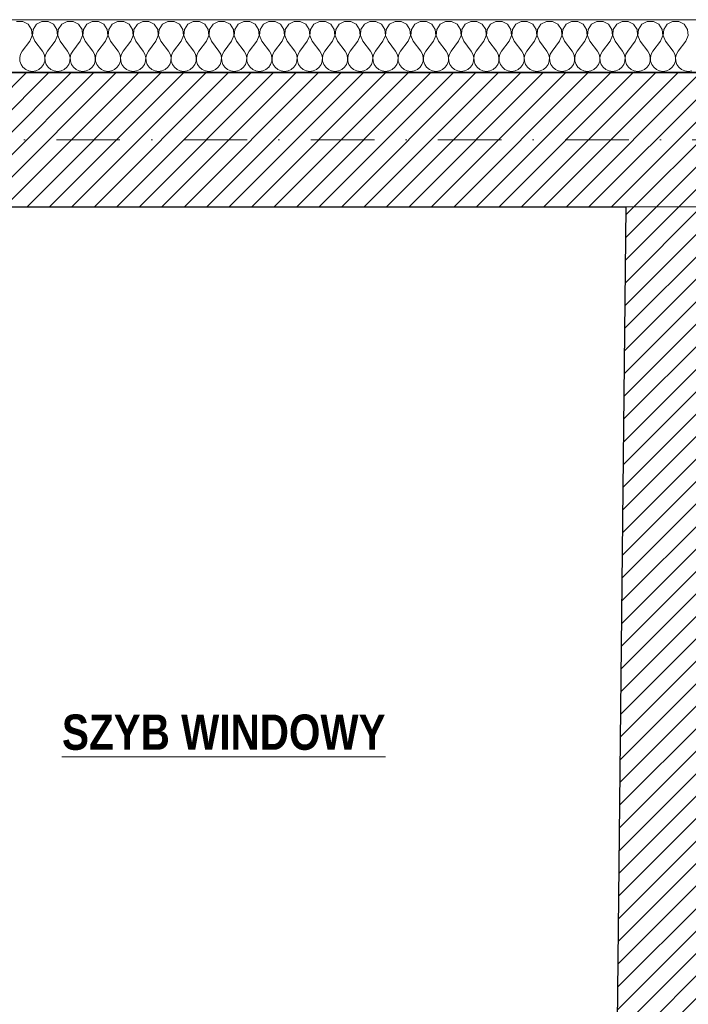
# Model space of a CAD drawing. Header units: millimetres. Extents: x 172139 to 266886, y 89525 to 138225.
# Tile 48 of 72: x 205893 to 207786, y 118887 to 121676. Entities that reach past the tile are written whole.
import ezdxf

# ---------------------------------------------------------------- set-up
doc = ezdxf.new("R2010")
doc.units = ezdxf.units.MM
doc.header["$MEASUREMENT"] = 0
doc.linetypes.add('Kropki i Kreski', pattern=[360, 180, -90, 0, -90])
for name, color, linetype, lineweight in [('Konstrukcja - Ogólne_Nr_pióra__1', 7, 'Continuous', 13), ('KR_INW_Nr_pióra__101', 252, 'Continuous', 5), ('KR_INW_Nr_pióra__27', 7, 'Continuous', 25), ('KR_INW_Nr_pióra__47', 7, 'Continuous', 15), ('NAPIS_SODON_Nr_pióra__1', 7, 'Continuous', 13), ('NAPIS_SODON_Nr_pióra__121', 255, 'Continuous', 0)]:
    doc.layers.add(name, color=color, linetype=linetype, lineweight=lineweight)
for name, color, linetype in [('Konstrukcja - Siatki mod', 7, 'Continuous'), ('KR_INW', 7, 'Continuous'), ('NAPIS_SODON', 7, 'Continuous')]:
    doc.layers.add(name, color=color, linetype=linetype)
doc.layers.add('Konstrukcja - Siatki mod_Nr_pióra__48', color=7, linetype='Continuous', lineweight=15, true_color=0xa80f02)
doc.layers.add('KR_INW_Nr_pióra__102', color=7, linetype='Continuous', lineweight=5, true_color=0xcccccc)
doc.styles.add('GENERATED_STYLE_2', font='txt')
pattern_1 = [(45, (0, 0), (-31.819804, 31.819804), [])]

# ---------------------------------------------------------------- blocks, each defined once
blk = doc.blocks.new('Strop_1', base_point=(179225, 121523.3))
at = {"layer": 'NAPIS_SODON_Nr_pióra__1', "linetype": 'Continuous', "flags": 128}
blk.add_lwpolyline([(179225, 121523.3), (179225.9, 107003.8), (250898.3, 107008.3), (250897.4, 121527.8)], close=True, dxfattribs=at)
blk = doc.blocks.new('Strop_2', base_point=(188316, 115154.1))
at = {"layer": 'NAPIS_SODON_Nr_pióra__121', "linetype": 'Continuous', "flags": 128}
blk.add_lwpolyline([(188316, 115154.1), (204667.3, 115154.1), (205241.5, 115154.1), (205242.2, 115154.1), (205242.2, 115394.1), (205241.5, 115154.1), (205174.5, 117823.2), (205315.4, 117824.8), (205315.4, 121145.6), (224463.2, 121145.6)], dxfattribs=at)
blk = doc.blocks.new('*X107')
at = {"layer": 'KR_INW_Nr_pióra__102', "linetype": 'Continuous'}
for p, q in [((205901.6, 121670.9), (205884.2, 121670.9)), ((205916.9, 121662.7), (205901.6, 121670.9)), ((205926.5, 121648.2), (205916.9, 121662.7)), ((205928.2, 121630.9), (205926.5, 121648.2)), ((205930.6, 121648.2), (205929, 121630.9)), ((205940.3, 121662.7), (205930.6, 121648.2)), ((205955.6, 121670.9), (205940.3, 121662.7)), ((205973, 121670.9), (205955.6, 121670.9)), ((205988.3, 121662.7), (205973, 121670.9)), ((205997.9, 121648.2), (205988.3, 121662.7)), ((205999.6, 121630.9), (205997.9, 121648.2)), ((206002.1, 121648.2), (206000.4, 121630.9)), ((206011.7, 121662.7), (206002.1, 121648.2)), ((206027, 121670.9), (206011.7, 121662.7)), ((206044.4, 121670.9), (206027, 121670.9)), ((206059.7, 121662.7), (206044.4, 121670.9)), ((206069.4, 121648.2), (206059.7, 121662.7)), ((206071, 121630.9), (206069.4, 121648.2)), ((206073.5, 121648.2), (206071.8, 121630.9)), ((206083.1, 121662.7), (206073.5, 121648.2)), ((206098.4, 121670.9), (206083.1, 121662.7)), ((206115.8, 121670.9), (206098.4, 121670.9)), ((206131.2, 121662.7), (206115.8, 121670.9)), ((206140.8, 121648.2), (206131.2, 121662.7)), ((206142.4, 121630.9), (206140.8, 121648.2)), ((206144.9, 121648.2), (206143.3, 121630.9)), ((206154.5, 121662.7), (206144.9, 121648.2)), ((206169.9, 121670.9), (206154.5, 121662.7)), ((206187.3, 121670.9), (206169.9, 121670.9)), ((206202.6, 121662.7), (206187.3, 121670.9)), ((206212.2, 121648.2), (206202.6, 121662.7)), ((206213.9, 121630.9), (206212.2, 121648.2)), ((206216.3, 121648.2), (206214.7, 121630.9)), ((206226, 121662.7), (206216.3, 121648.2)), ((206241.3, 121670.9), (206226, 121662.7)), ((206258.7, 121670.9), (206241.3, 121670.9)), ((206274, 121662.7), (206258.7, 121670.9)), ((206283.7, 121648.2), (206274, 121662.7)), ((206285.3, 121630.9), (206283.7, 121648.2)), ((206287.8, 121648.2), (206286.1, 121630.9)), ((206297.4, 121662.7), (206287.8, 121648.2)), ((206312.7, 121670.9), (206297.4, 121662.7)), ((206330.1, 121670.9), (206312.7, 121670.9)), ((206345.5, 121662.7), (206330.1, 121670.9)), ((206355.1, 121648.2), (206345.5, 121662.7)), ((206356.7, 121630.9), (206355.1, 121648.2)), ((206359.2, 121648.2), (206357.6, 121630.9)), ((206368.8, 121662.7), (206359.2, 121648.2)), ((206384.2, 121670.9), (206368.8, 121662.7)), ((206401.6, 121670.9), (206384.2, 121670.9)), ((206416.9, 121662.7), (206401.6, 121670.9)), ((206426.5, 121648.2), (206416.9, 121662.7)), ((206428.2, 121630.9), (206426.5, 121648.2)), ((206430.6, 121648.2), (206429, 121630.9)), ((206440.3, 121662.7), (206430.6, 121648.2)), ((206455.6, 121670.9), (206440.3, 121662.7)), ((206473, 121670.9), (206455.6, 121670.9)), ((206488.3, 121662.7), (206473, 121670.9)), ((206497.9, 121648.2), (206488.3, 121662.7)), ((206499.6, 121630.9), (206497.9, 121648.2)), ((206502.1, 121648.2), (206500.4, 121630.9)), ((206511.7, 121662.7), (206502.1, 121648.2)), ((206527, 121670.9), (206511.7, 121662.7)), ((206544.4, 121670.9), (206527, 121670.9)), ((206559.7, 121662.7), (206544.4, 121670.9)), ((206569.4, 121648.2), (206559.7, 121662.7)), ((206571, 121630.9), (206569.4, 121648.2)), ((206573.5, 121648.2), (206571.8, 121630.9)), ((206583.1, 121662.7), (206573.5, 121648.2)), ((206598.4, 121670.9), (206583.1, 121662.7)), ((206615.8, 121670.9), (206598.4, 121670.9)), ((206631.2, 121662.7), (206615.8, 121670.9)), ((206640.8, 121648.2), (206631.2, 121662.7)), ((206642.4, 121630.9), (206640.8, 121648.2)), ((206644.9, 121648.2), (206643.3, 121630.9)), ((206654.5, 121662.7), (206644.9, 121648.2)), ((206669.9, 121670.9), (206654.5, 121662.7)), ((206687.3, 121670.9), (206669.9, 121670.9)), ((206702.6, 121662.7), (206687.3, 121670.9)), ((206712.2, 121648.2), (206702.6, 121662.7)), ((206713.9, 121630.9), (206712.2, 121648.2)), ((206716.3, 121648.2), (206714.7, 121630.9)), ((206726, 121662.7), (206716.3, 121648.2)), ((206741.3, 121670.9), (206726, 121662.7)), ((206758.7, 121670.9), (206741.3, 121670.9)), ((206774, 121662.7), (206758.7, 121670.9)), ((206783.7, 121648.2), (206774, 121662.7)), ((206785.3, 121630.9), (206783.7, 121648.2)), ((206787.8, 121648.2), (206786.1, 121630.9)), ((206797.4, 121662.7), (206787.8, 121648.2)), ((206812.7, 121670.9), (206797.4, 121662.7)), ((206830.1, 121670.9), (206812.7, 121670.9)), ((206845.5, 121662.7), (206830.1, 121670.9)), ((206855.1, 121648.2), (206845.5, 121662.7)), ((206856.7, 121630.9), (206855.1, 121648.2)), ((206859.2, 121648.2), (206857.6, 121630.9)), ((206868.8, 121662.7), (206859.2, 121648.2)), ((206884.2, 121670.9), (206868.8, 121662.7)), ((206901.6, 121670.9), (206884.2, 121670.9)), ((206916.9, 121662.7), (206901.6, 121670.9)), ((206926.5, 121648.2), (206916.9, 121662.7)), ((206928.2, 121630.9), (206926.5, 121648.2)), ((206930.6, 121648.2), (206929, 121630.9)), ((206940.3, 121662.7), (206930.6, 121648.2)), ((206955.6, 121670.9), (206940.3, 121662.7)), ((206973, 121670.9), (206955.6, 121670.9)), ((206988.3, 121662.7), (206973, 121670.9)), ((206997.9, 121648.2), (206988.3, 121662.7)), ((206999.6, 121630.9), (206997.9, 121648.2)), ((207002.1, 121648.2), (207000.4, 121630.9)), ((207011.7, 121662.7), (207002.1, 121648.2)), ((207027, 121670.9), (207011.7, 121662.7)), ((207044.4, 121670.9), (207027, 121670.9)), ((207059.7, 121662.7), (207044.4, 121670.9)), ((207069.4, 121648.2), (207059.7, 121662.7)), ((207071, 121630.9), (207069.4, 121648.2)), ((207073.5, 121648.2), (207071.8, 121630.9)), ((207083.1, 121662.7), (207073.5, 121648.2)), ((207098.4, 121670.9), (207083.1, 121662.7)), ((207115.8, 121670.9), (207098.4, 121670.9)), ((207131.2, 121662.7), (207115.8, 121670.9)), ((207140.8, 121648.2), (207131.2, 121662.7)), ((207142.4, 121630.9), (207140.8, 121648.2)), ((207144.9, 121648.2), (207143.3, 121630.9)), ((207154.5, 121662.7), (207144.9, 121648.2)), ((207169.9, 121670.9), (207154.5, 121662.7)), ((207187.3, 121670.9), (207169.9, 121670.9)), ((207202.6, 121662.7), (207187.3, 121670.9)), ((207212.2, 121648.2), (207202.6, 121662.7)), ((207213.9, 121630.9), (207212.2, 121648.2)), ((207216.3, 121648.2), (207214.7, 121630.9)), ((207226, 121662.7), (207216.3, 121648.2)), ((207241.3, 121670.9), (207226, 121662.7)), ((207258.7, 121670.9), (207241.3, 121670.9)), ((207274, 121662.7), (207258.7, 121670.9)), ((207283.7, 121648.2), (207274, 121662.7)), ((207285.3, 121630.9), (207283.7, 121648.2)), ((207287.8, 121648.2), (207286.1, 121630.9)), ((207297.4, 121662.7), (207287.8, 121648.2)), ((207312.7, 121670.9), (207297.4, 121662.7)), ((207330.1, 121670.9), (207312.7, 121670.9)), ((207345.5, 121662.7), (207330.1, 121670.9)), ((207355.1, 121648.2), (207345.5, 121662.7)), ((207356.7, 121630.9), (207355.1, 121648.2)), ((207359.2, 121648.2), (207357.6, 121630.9)), ((207368.8, 121662.7), (207359.2, 121648.2)), ((207384.2, 121670.9), (207368.8, 121662.7)), ((207401.6, 121670.9), (207384.2, 121670.9)), ((207416.9, 121662.7), (207401.6, 121670.9)), ((207426.5, 121648.2), (207416.9, 121662.7)), ((207428.2, 121630.9), (207426.5, 121648.2)), ((207430.6, 121648.2), (207429, 121630.9)), ((207440.3, 121662.7), (207430.6, 121648.2)), ((207455.6, 121670.9), (207440.3, 121662.7)), ((207473, 121670.9), (207455.6, 121670.9)), ((207488.3, 121662.7), (207473, 121670.9)), ((207497.9, 121648.2), (207488.3, 121662.7)), ((207499.6, 121630.9), (207497.9, 121648.2)), ((207502.1, 121648.2), (207500.4, 121630.9)), ((207511.7, 121662.7), (207502.1, 121648.2)), ((207527, 121670.9), (207511.7, 121662.7)), ((207544.4, 121670.9), (207527, 121670.9)), ((207559.7, 121662.7), (207544.4, 121670.9)), ((207569.4, 121648.2), (207559.7, 121662.7)), ((207571, 121630.9), (207569.4, 121648.2)), ((207573.5, 121648.2), (207571.8, 121630.9)), ((207583.1, 121662.7), (207573.5, 121648.2)), ((207598.4, 121670.9), (207583.1, 121662.7)), ((207615.8, 121670.9), (207598.4, 121670.9)), ((207631.2, 121662.7), (207615.8, 121670.9)), ((207640.8, 121648.2), (207631.2, 121662.7)), ((207642.4, 121630.9), (207640.8, 121648.2)), ((207644.9, 121648.2), (207643.3, 121630.9)), ((207654.5, 121662.7), (207644.9, 121648.2)), ((207669.9, 121670.9), (207654.5, 121662.7)), ((207687.3, 121670.9), (207669.9, 121670.9)), ((207702.6, 121662.7), (207687.3, 121670.9)), ((207712.2, 121648.2), (207702.6, 121662.7)), ((207713.9, 121630.9), (207712.2, 121648.2)), ((207716.3, 121648.2), (207714.7, 121630.9)), ((207726, 121662.7), (207716.3, 121648.2)), ((207741.3, 121670.9), (207726, 121662.7)), ((207758.7, 121670.9), (207741.3, 121670.9)), ((207774, 121662.7), (207758.7, 121670.9)), ((207783.7, 121648.2), (207774, 121662.7)), ((207785.3, 121630.9), (207783.7, 121648.2)), ((205921.4, 121614.9), (205928.2, 121630.9)), ((205929, 121630.9), (205935.7, 121614.9)), ((205992.9, 121614.9), (205999.6, 121630.9)), ((206000.4, 121630.9), (206007.1, 121614.9)), ((206064.3, 121614.9), (206071, 121630.9)), ((206071.8, 121630.9), (206078.6, 121614.9)), ((206135.7, 121614.9), (206142.4, 121630.9)), ((206143.3, 121630.9), (206150, 121614.9)), ((206207.1, 121614.9), (206213.9, 121630.9)), ((206214.7, 121630.9), (206221.4, 121614.9)), ((206278.6, 121614.9), (206285.3, 121630.9)), ((206286.1, 121630.9), (206292.9, 121614.9)), ((206350, 121614.9), (206356.7, 121630.9)), ((206357.6, 121630.9), (206364.3, 121614.9)), ((206421.4, 121614.9), (206428.2, 121630.9)), ((206429, 121630.9), (206435.7, 121614.9)), ((206492.9, 121614.9), (206499.6, 121630.9)), ((206500.4, 121630.9), (206507.1, 121614.9)), ((206564.3, 121614.9), (206571, 121630.9)), ((206571.8, 121630.9), (206578.6, 121614.9)), ((206635.7, 121614.9), (206642.4, 121630.9)), ((206643.3, 121630.9), (206650, 121614.9)), ((206707.1, 121614.9), (206713.9, 121630.9)), ((206714.7, 121630.9), (206721.4, 121614.9)), ((206778.6, 121614.9), (206785.3, 121630.9)), ((206786.1, 121630.9), (206792.9, 121614.9)), ((206850, 121614.9), (206856.7, 121630.9)), ((206857.6, 121630.9), (206864.3, 121614.9)), ((206921.4, 121614.9), (206928.2, 121630.9)), ((206929, 121630.9), (206935.7, 121614.9)), ((206992.9, 121614.9), (206999.6, 121630.9)), ((207000.4, 121630.9), (207007.1, 121614.9)), ((207064.3, 121614.9), (207071, 121630.9)), ((207071.8, 121630.9), (207078.6, 121614.9)), ((207135.7, 121614.9), (207142.4, 121630.9)), ((207143.3, 121630.9), (207150, 121614.9)), ((207207.1, 121614.9), (207213.9, 121630.9)), ((207214.7, 121630.9), (207221.4, 121614.9)), ((207278.6, 121614.9), (207285.3, 121630.9)), ((207286.1, 121630.9), (207292.9, 121614.9)), ((207350, 121614.9), (207356.7, 121630.9)), ((207357.6, 121630.9), (207364.3, 121614.9)), ((207421.4, 121614.9), (207428.2, 121630.9)), ((207429, 121630.9), (207435.7, 121614.9)), ((207492.9, 121614.9), (207499.6, 121630.9)), ((207500.4, 121630.9), (207507.1, 121614.9)), ((207564.3, 121614.9), (207571, 121630.9)), ((207571.8, 121630.9), (207578.6, 121614.9)), ((207635.7, 121614.9), (207642.4, 121630.9)), ((207643.3, 121630.9), (207650, 121614.9)), ((207707.1, 121614.9), (207713.9, 121630.9)), ((207714.7, 121630.9), (207721.4, 121614.9)), ((207778.6, 121614.9), (207785.3, 121630.9)), ((205921.4, 121614.9), (205900, 121586.3)), ((205935.7, 121614.9), (205957.1, 121586.3)), ((205992.9, 121614.9), (205971.4, 121586.3)), ((206007.1, 121614.9), (206028.6, 121586.3)), ((206064.3, 121614.9), (206042.9, 121586.3)), ((206078.6, 121614.9), (206100, 121586.3)), ((206135.7, 121614.9), (206114.3, 121586.3)), ((206150, 121614.9), (206171.4, 121586.3)), ((206207.1, 121614.9), (206185.7, 121586.3)), ((206221.4, 121614.9), (206242.9, 121586.3)), ((206278.6, 121614.9), (206257.1, 121586.3)), ((206292.9, 121614.9), (206314.3, 121586.3)), ((206350, 121614.9), (206328.6, 121586.3)), ((206364.3, 121614.9), (206385.7, 121586.3)), ((206421.4, 121614.9), (206400, 121586.3)), ((206435.7, 121614.9), (206457.1, 121586.3)), ((206492.9, 121614.9), (206471.4, 121586.3)), ((206507.1, 121614.9), (206528.6, 121586.3)), ((206564.3, 121614.9), (206542.9, 121586.3)), ((206578.6, 121614.9), (206600, 121586.3)), ((206635.7, 121614.9), (206614.3, 121586.3)), ((206650, 121614.9), (206671.4, 121586.3)), ((206707.1, 121614.9), (206685.7, 121586.3)), ((206721.4, 121614.9), (206742.9, 121586.3)), ((206778.6, 121614.9), (206757.1, 121586.3)), ((206792.9, 121614.9), (206814.3, 121586.3)), ((206850, 121614.9), (206828.6, 121586.3)), ((206864.3, 121614.9), (206885.7, 121586.3)), ((206921.4, 121614.9), (206900, 121586.3)), ((206935.7, 121614.9), (206957.1, 121586.3)), ((206992.9, 121614.9), (206971.4, 121586.3)), ((207007.1, 121614.9), (207028.6, 121586.3)), ((207064.3, 121614.9), (207042.9, 121586.3)), ((207078.6, 121614.9), (207100, 121586.3)), ((207135.7, 121614.9), (207114.3, 121586.3)), ((207150, 121614.9), (207171.4, 121586.3)), ((207207.1, 121614.9), (207185.7, 121586.3)), ((207221.4, 121614.9), (207242.9, 121586.3)), ((207278.6, 121614.9), (207257.1, 121586.3)), ((207292.9, 121614.9), (207314.3, 121586.3)), ((207350, 121614.9), (207328.6, 121586.3)), ((207364.3, 121614.9), (207385.7, 121586.3)), ((207421.4, 121614.9), (207400, 121586.3)), ((207435.7, 121614.9), (207457.1, 121586.3)), ((207492.9, 121614.9), (207471.4, 121586.3)), ((207507.1, 121614.9), (207528.6, 121586.3)), ((207564.3, 121614.9), (207542.9, 121586.3)), ((207578.6, 121614.9), (207600, 121586.3)), ((207635.7, 121614.9), (207614.3, 121586.3)), ((207650, 121614.9), (207671.4, 121586.3)), ((207707.1, 121614.9), (207685.7, 121586.3)), ((207721.4, 121614.9), (207742.9, 121586.3)), ((207778.6, 121614.9), (207757.1, 121586.3)), ((205895.2, 121577.7), (205893, 121568.1)), ((205893, 121568.1), (205893.5, 121558.2)), ((205900, 121586.3), (205895.2, 121577.7)), ((205961.9, 121577.7), (205957.1, 121586.3)), ((205964.1, 121568.1), (205961.9, 121577.7)), ((205963.7, 121558.2), (205964.1, 121568.1)), ((205966.7, 121577.7), (205964.4, 121568.1)), ((205964.4, 121568.1), (205964.9, 121558.2)), ((205971.4, 121586.3), (205966.7, 121577.7)), ((206033.3, 121577.7), (206028.6, 121586.3)), ((206035.6, 121568.1), (206033.3, 121577.7)), ((206035.1, 121558.2), (206035.6, 121568.1)), ((206038.1, 121577.7), (206035.9, 121568.1)), ((206035.9, 121568.1), (206036.3, 121558.2)), ((206042.9, 121586.3), (206038.1, 121577.7)), ((206104.8, 121577.7), (206100, 121586.3)), ((206107, 121568.1), (206104.8, 121577.7)), ((206106.5, 121558.2), (206107, 121568.1)), ((206109.5, 121577.7), (206107.3, 121568.1)), ((206107.3, 121568.1), (206107.8, 121558.2)), ((206114.3, 121586.3), (206109.5, 121577.7)), ((206176.2, 121577.7), (206171.4, 121586.3)), ((206178.4, 121568.1), (206176.2, 121577.7)), ((206177.9, 121558.2), (206178.4, 121568.1)), ((206180.9, 121577.7), (206178.7, 121568.1)), ((206178.7, 121568.1), (206179.2, 121558.2)), ((206185.7, 121586.3), (206180.9, 121577.7)), ((206247.6, 121577.7), (206242.9, 121586.3)), ((206249.9, 121568.1), (206247.6, 121577.7)), ((206249.4, 121558.2), (206249.9, 121568.1)), ((206252.4, 121577.7), (206250.1, 121568.1)), ((206250.1, 121568.1), (206250.6, 121558.2)), ((206257.1, 121586.3), (206252.4, 121577.7)), ((206319.1, 121577.7), (206314.3, 121586.3)), ((206321.3, 121568.1), (206319.1, 121577.7)), ((206320.8, 121558.2), (206321.3, 121568.1)), ((206323.8, 121577.7), (206321.6, 121568.1)), ((206321.6, 121568.1), (206322.1, 121558.2)), ((206328.6, 121586.3), (206323.8, 121577.7)), ((206390.5, 121577.7), (206385.7, 121586.3)), ((206392.7, 121568.1), (206390.5, 121577.7)), ((206392.2, 121558.2), (206392.7, 121568.1)), ((206395.2, 121577.7), (206393, 121568.1)), ((206393, 121568.1), (206393.5, 121558.2)), ((206400, 121586.3), (206395.2, 121577.7)), ((206461.9, 121577.7), (206457.1, 121586.3)), ((206464.1, 121568.1), (206461.9, 121577.7)), ((206463.7, 121558.2), (206464.1, 121568.1)), ((206466.7, 121577.7), (206464.4, 121568.1)), ((206464.4, 121568.1), (206464.9, 121558.2)), ((206471.4, 121586.3), (206466.7, 121577.7)), ((206533.3, 121577.7), (206528.6, 121586.3)), ((206535.6, 121568.1), (206533.3, 121577.7)), ((206535.1, 121558.2), (206535.6, 121568.1)), ((206538.1, 121577.7), (206535.9, 121568.1)), ((206535.9, 121568.1), (206536.3, 121558.2)), ((206542.9, 121586.3), (206538.1, 121577.7)), ((206604.8, 121577.7), (206600, 121586.3)), ((206607, 121568.1), (206604.8, 121577.7)), ((206606.5, 121558.2), (206607, 121568.1)), ((206609.5, 121577.7), (206607.3, 121568.1)), ((206607.3, 121568.1), (206607.8, 121558.2)), ((206614.3, 121586.3), (206609.5, 121577.7)), ((206676.2, 121577.7), (206671.4, 121586.3)), ((206678.4, 121568.1), (206676.2, 121577.7)), ((206677.9, 121558.2), (206678.4, 121568.1)), ((206680.9, 121577.7), (206678.7, 121568.1)), ((206678.7, 121568.1), (206679.2, 121558.2)), ((206685.7, 121586.3), (206680.9, 121577.7)), ((206747.6, 121577.7), (206742.9, 121586.3)), ((206749.9, 121568.1), (206747.6, 121577.7)), ((206749.4, 121558.2), (206749.9, 121568.1)), ((206752.4, 121577.7), (206750.1, 121568.1)), ((206750.1, 121568.1), (206750.6, 121558.2)), ((206757.1, 121586.3), (206752.4, 121577.7)), ((206819.1, 121577.7), (206814.3, 121586.3)), ((206821.3, 121568.1), (206819.1, 121577.7)), ((206820.8, 121558.2), (206821.3, 121568.1)), ((206823.8, 121577.7), (206821.6, 121568.1)), ((206821.6, 121568.1), (206822.1, 121558.2)), ((206828.6, 121586.3), (206823.8, 121577.7)), ((206890.5, 121577.7), (206885.7, 121586.3)), ((206892.7, 121568.1), (206890.5, 121577.7)), ((206892.2, 121558.2), (206892.7, 121568.1)), ((206895.2, 121577.7), (206893, 121568.1)), ((206893, 121568.1), (206893.5, 121558.2)), ((206900, 121586.3), (206895.2, 121577.7)), ((206961.9, 121577.7), (206957.1, 121586.3)), ((206964.1, 121568.1), (206961.9, 121577.7)), ((206963.7, 121558.2), (206964.1, 121568.1)), ((206966.7, 121577.7), (206964.4, 121568.1)), ((206964.4, 121568.1), (206964.9, 121558.2)), ((206971.4, 121586.3), (206966.7, 121577.7)), ((207033.3, 121577.7), (207028.6, 121586.3)), ((207035.6, 121568.1), (207033.3, 121577.7)), ((207035.1, 121558.2), (207035.6, 121568.1)), ((207038.1, 121577.7), (207035.9, 121568.1)), ((207035.9, 121568.1), (207036.3, 121558.2)), ((207042.9, 121586.3), (207038.1, 121577.7)), ((207104.8, 121577.7), (207100, 121586.3)), ((207107, 121568.1), (207104.8, 121577.7)), ((207106.5, 121558.2), (207107, 121568.1)), ((207109.5, 121577.7), (207107.3, 121568.1)), ((207107.3, 121568.1), (207107.8, 121558.2)), ((207114.3, 121586.3), (207109.5, 121577.7)), ((207176.2, 121577.7), (207171.4, 121586.3)), ((207178.4, 121568.1), (207176.2, 121577.7)), ((207177.9, 121558.2), (207178.4, 121568.1)), ((207180.9, 121577.7), (207178.7, 121568.1)), ((207178.7, 121568.1), (207179.2, 121558.2)), ((207185.7, 121586.3), (207180.9, 121577.7)), ((207247.6, 121577.7), (207242.9, 121586.3)), ((207249.9, 121568.1), (207247.6, 121577.7)), ((207249.4, 121558.2), (207249.9, 121568.1)), ((207252.4, 121577.7), (207250.1, 121568.1)), ((207250.1, 121568.1), (207250.6, 121558.2)), ((207257.1, 121586.3), (207252.4, 121577.7)), ((207319.1, 121577.7), (207314.3, 121586.3)), ((207321.3, 121568.1), (207319.1, 121577.7)), ((207320.8, 121558.2), (207321.3, 121568.1)), ((207323.8, 121577.7), (207321.6, 121568.1)), ((207321.6, 121568.1), (207322.1, 121558.2)), ((207328.6, 121586.3), (207323.8, 121577.7)), ((207390.5, 121577.7), (207385.7, 121586.3)), ((207392.7, 121568.1), (207390.5, 121577.7)), ((207392.2, 121558.2), (207392.7, 121568.1)), ((207395.2, 121577.7), (207393, 121568.1)), ((207393, 121568.1), (207393.5, 121558.2)), ((207400, 121586.3), (207395.2, 121577.7)), ((207461.9, 121577.7), (207457.1, 121586.3)), ((207464.1, 121568.1), (207461.9, 121577.7)), ((207463.7, 121558.2), (207464.1, 121568.1)), ((207466.7, 121577.7), (207464.4, 121568.1)), ((207464.4, 121568.1), (207464.9, 121558.2)), ((207471.4, 121586.3), (207466.7, 121577.7)), ((207533.3, 121577.7), (207528.6, 121586.3)), ((207535.6, 121568.1), (207533.3, 121577.7)), ((207535.1, 121558.2), (207535.6, 121568.1)), ((207538.1, 121577.7), (207535.9, 121568.1)), ((207535.9, 121568.1), (207536.3, 121558.2)), ((207542.9, 121586.3), (207538.1, 121577.7)), ((207604.8, 121577.7), (207600, 121586.3)), ((207607, 121568.1), (207604.8, 121577.7)), ((207606.5, 121558.2), (207607, 121568.1)), ((207609.5, 121577.7), (207607.3, 121568.1)), ((207607.3, 121568.1), (207607.8, 121558.2)), ((207614.3, 121586.3), (207609.5, 121577.7)), ((207676.2, 121577.7), (207671.4, 121586.3)), ((207678.4, 121568.1), (207676.2, 121577.7)), ((207677.9, 121558.2), (207678.4, 121568.1)), ((207680.9, 121577.7), (207678.7, 121568.1)), ((207678.7, 121568.1), (207679.2, 121558.2)), ((207685.7, 121586.3), (207680.9, 121577.7)), ((207747.6, 121577.7), (207742.9, 121586.3)), ((207749.9, 121568.1), (207747.6, 121577.7)), ((207749.4, 121558.2), (207749.9, 121568.1)), ((207752.4, 121577.7), (207750.1, 121568.1)), ((207750.1, 121568.1), (207750.6, 121558.2)), ((207757.1, 121586.3), (207752.4, 121577.7)), ((205893.5, 121558.2), (205896.6, 121548.9)), ((205896.6, 121548.9), (205902.2, 121540.8)), ((205902.2, 121540.8), (205909.8, 121534.5)), ((205909.8, 121534.5), (205918.8, 121530.5)), ((205938.3, 121530.5), (205947.3, 121534.5)), ((205947.3, 121534.5), (205954.9, 121540.8)), ((205954.9, 121540.8), (205960.5, 121548.9)), ((205960.5, 121548.9), (205963.7, 121558.2)), ((205964.9, 121558.2), (205968.1, 121548.9)), ((205968.1, 121548.9), (205973.6, 121540.8)), ((205973.6, 121540.8), (205981.2, 121534.5)), ((205981.2, 121534.5), (205990.2, 121530.5)), ((206009.8, 121530.5), (206018.8, 121534.5)), ((206018.8, 121534.5), (206026.4, 121540.8)), ((206026.4, 121540.8), (206031.9, 121548.9)), ((206031.9, 121548.9), (206035.1, 121558.2)), ((206036.3, 121558.2), (206039.5, 121548.9)), ((206039.5, 121548.9), (206045.1, 121540.8)), ((206045.1, 121540.8), (206052.7, 121534.5)), ((206052.7, 121534.5), (206061.7, 121530.5)), ((206081.2, 121530.5), (206090.2, 121534.5)), ((206090.2, 121534.5), (206097.8, 121540.8)), ((206097.8, 121540.8), (206103.4, 121548.9)), ((206103.4, 121548.9), (206106.5, 121558.2)), ((206107.8, 121558.2), (206110.9, 121548.9)), ((206110.9, 121548.9), (206116.5, 121540.8)), ((206116.5, 121540.8), (206124.1, 121534.5)), ((206124.1, 121534.5), (206133.1, 121530.5)), ((206152.6, 121530.5), (206161.6, 121534.5)), ((206161.6, 121534.5), (206169.2, 121540.8)), ((206169.2, 121540.8), (206174.8, 121548.9)), ((206174.8, 121548.9), (206177.9, 121558.2)), ((206179.2, 121558.2), (206182.3, 121548.9)), ((206182.3, 121548.9), (206187.9, 121540.8)), ((206187.9, 121540.8), (206195.5, 121534.5)), ((206195.5, 121534.5), (206204.5, 121530.5)), ((206224, 121530.5), (206233.1, 121534.5)), ((206233.1, 121534.5), (206240.6, 121540.8)), ((206240.6, 121540.8), (206246.2, 121548.9)), ((206246.2, 121548.9), (206249.4, 121558.2)), ((206250.6, 121558.2), (206253.8, 121548.9)), ((206253.8, 121548.9), (206259.4, 121540.8)), ((206259.4, 121540.8), (206266.9, 121534.5)), ((206266.9, 121534.5), (206276, 121530.5)), ((206295.5, 121530.5), (206304.5, 121534.5)), ((206304.5, 121534.5), (206312.1, 121540.8)), ((206312.1, 121540.8), (206317.7, 121548.9)), ((206317.7, 121548.9), (206320.8, 121558.2)), ((206322.1, 121558.2), (206325.2, 121548.9)), ((206325.2, 121548.9), (206330.8, 121540.8)), ((206330.8, 121540.8), (206338.4, 121534.5)), ((206338.4, 121534.5), (206347.4, 121530.5)), ((206366.9, 121530.5), (206375.9, 121534.5)), ((206375.9, 121534.5), (206383.5, 121540.8)), ((206383.5, 121540.8), (206389.1, 121548.9)), ((206389.1, 121548.9), (206392.2, 121558.2)), ((206393.5, 121558.2), (206396.6, 121548.9)), ((206396.6, 121548.9), (206402.2, 121540.8)), ((206402.2, 121540.8), (206409.8, 121534.5)), ((206409.8, 121534.5), (206418.8, 121530.5)), ((206438.3, 121530.5), (206447.3, 121534.5)), ((206447.3, 121534.5), (206454.9, 121540.8)), ((206454.9, 121540.8), (206460.5, 121548.9)), ((206460.5, 121548.9), (206463.7, 121558.2)), ((206464.9, 121558.2), (206468.1, 121548.9)), ((206468.1, 121548.9), (206473.6, 121540.8)), ((206473.6, 121540.8), (206481.2, 121534.5)), ((206481.2, 121534.5), (206490.2, 121530.5)), ((206509.8, 121530.5), (206518.8, 121534.5)), ((206518.8, 121534.5), (206526.4, 121540.8)), ((206526.4, 121540.8), (206531.9, 121548.9)), ((206531.9, 121548.9), (206535.1, 121558.2)), ((206536.3, 121558.2), (206539.5, 121548.9)), ((206539.5, 121548.9), (206545.1, 121540.8)), ((206545.1, 121540.8), (206552.7, 121534.5)), ((206552.7, 121534.5), (206561.7, 121530.5)), ((206581.2, 121530.5), (206590.2, 121534.5)), ((206590.2, 121534.5), (206597.8, 121540.8)), ((206597.8, 121540.8), (206603.4, 121548.9)), ((206603.4, 121548.9), (206606.5, 121558.2)), ((206607.8, 121558.2), (206610.9, 121548.9)), ((206610.9, 121548.9), (206616.5, 121540.8)), ((206616.5, 121540.8), (206624.1, 121534.5)), ((206624.1, 121534.5), (206633.1, 121530.5)), ((206652.6, 121530.5), (206661.6, 121534.5)), ((206661.6, 121534.5), (206669.2, 121540.8)), ((206669.2, 121540.8), (206674.8, 121548.9)), ((206674.8, 121548.9), (206677.9, 121558.2)), ((206679.2, 121558.2), (206682.3, 121548.9)), ((206682.3, 121548.9), (206687.9, 121540.8)), ((206687.9, 121540.8), (206695.5, 121534.5)), ((206695.5, 121534.5), (206704.5, 121530.5)), ((206724, 121530.5), (206733.1, 121534.5)), ((206733.1, 121534.5), (206740.6, 121540.8)), ((206740.6, 121540.8), (206746.2, 121548.9)), ((206746.2, 121548.9), (206749.4, 121558.2)), ((206750.6, 121558.2), (206753.8, 121548.9)), ((206753.8, 121548.9), (206759.4, 121540.8)), ((206759.4, 121540.8), (206766.9, 121534.5)), ((206766.9, 121534.5), (206776, 121530.5)), ((206795.5, 121530.5), (206804.5, 121534.5)), ((206804.5, 121534.5), (206812.1, 121540.8)), ((206812.1, 121540.8), (206817.7, 121548.9)), ((206817.7, 121548.9), (206820.8, 121558.2)), ((206822.1, 121558.2), (206825.2, 121548.9)), ((206825.2, 121548.9), (206830.8, 121540.8)), ((206830.8, 121540.8), (206838.4, 121534.5)), ((206838.4, 121534.5), (206847.4, 121530.5)), ((206866.9, 121530.5), (206875.9, 121534.5)), ((206875.9, 121534.5), (206883.5, 121540.8)), ((206883.5, 121540.8), (206889.1, 121548.9)), ((206889.1, 121548.9), (206892.2, 121558.2)), ((206893.5, 121558.2), (206896.6, 121548.9)), ((206896.6, 121548.9), (206902.2, 121540.8)), ((206902.2, 121540.8), (206909.8, 121534.5)), ((206909.8, 121534.5), (206918.8, 121530.5)), ((206938.3, 121530.5), (206947.3, 121534.5)), ((206947.3, 121534.5), (206954.9, 121540.8)), ((206954.9, 121540.8), (206960.5, 121548.9)), ((206960.5, 121548.9), (206963.7, 121558.2)), ((206964.9, 121558.2), (206968.1, 121548.9)), ((206968.1, 121548.9), (206973.6, 121540.8)), ((206973.6, 121540.8), (206981.2, 121534.5)), ((206981.2, 121534.5), (206990.2, 121530.5)), ((207009.8, 121530.5), (207018.8, 121534.5)), ((207018.8, 121534.5), (207026.4, 121540.8)), ((207026.4, 121540.8), (207031.9, 121548.9)), ((207031.9, 121548.9), (207035.1, 121558.2)), ((207036.3, 121558.2), (207039.5, 121548.9)), ((207039.5, 121548.9), (207045.1, 121540.8)), ((207045.1, 121540.8), (207052.7, 121534.5)), ((207052.7, 121534.5), (207061.7, 121530.5)), ((207081.2, 121530.5), (207090.2, 121534.5)), ((207090.2, 121534.5), (207097.8, 121540.8)), ((207097.8, 121540.8), (207103.4, 121548.9)), ((207103.4, 121548.9), (207106.5, 121558.2)), ((207107.8, 121558.2), (207110.9, 121548.9)), ((207110.9, 121548.9), (207116.5, 121540.8)), ((207116.5, 121540.8), (207124.1, 121534.5)), ((207124.1, 121534.5), (207133.1, 121530.5)), ((207152.6, 121530.5), (207161.6, 121534.5)), ((207161.6, 121534.5), (207169.2, 121540.8)), ((207169.2, 121540.8), (207174.8, 121548.9)), ((207174.8, 121548.9), (207177.9, 121558.2)), ((207179.2, 121558.2), (207182.3, 121548.9)), ((207182.3, 121548.9), (207187.9, 121540.8)), ((207187.9, 121540.8), (207195.5, 121534.5)), ((207195.5, 121534.5), (207204.5, 121530.5)), ((207224, 121530.5), (207233.1, 121534.5)), ((207233.1, 121534.5), (207240.6, 121540.8)), ((207240.6, 121540.8), (207246.2, 121548.9)), ((207246.2, 121548.9), (207249.4, 121558.2)), ((207250.6, 121558.2), (207253.8, 121548.9)), ((207253.8, 121548.9), (207259.4, 121540.8)), ((207259.4, 121540.8), (207266.9, 121534.5)), ((207266.9, 121534.5), (207276, 121530.5)), ((207295.5, 121530.5), (207304.5, 121534.5)), ((207304.5, 121534.5), (207312.1, 121540.8)), ((207312.1, 121540.8), (207317.7, 121548.9)), ((207317.7, 121548.9), (207320.8, 121558.2)), ((207322.1, 121558.2), (207325.2, 121548.9)), ((207325.2, 121548.9), (207330.8, 121540.8)), ((207330.8, 121540.8), (207338.4, 121534.5)), ((207338.4, 121534.5), (207347.4, 121530.5)), ((207366.9, 121530.5), (207375.9, 121534.5)), ((207375.9, 121534.5), (207383.5, 121540.8)), ((207383.5, 121540.8), (207389.1, 121548.9)), ((207389.1, 121548.9), (207392.2, 121558.2)), ((207393.5, 121558.2), (207396.6, 121548.9)), ((207396.6, 121548.9), (207402.2, 121540.8)), ((207402.2, 121540.8), (207409.8, 121534.5)), ((207409.8, 121534.5), (207418.8, 121530.5)), ((207438.3, 121530.5), (207447.3, 121534.5)), ((207447.3, 121534.5), (207454.9, 121540.8)), ((207454.9, 121540.8), (207460.5, 121548.9)), ((207460.5, 121548.9), (207463.7, 121558.2)), ((207464.9, 121558.2), (207468.1, 121548.9)), ((207468.1, 121548.9), (207473.6, 121540.8)), ((207473.6, 121540.8), (207481.2, 121534.5)), ((207481.2, 121534.5), (207490.2, 121530.5)), ((207509.8, 121530.5), (207518.8, 121534.5)), ((207518.8, 121534.5), (207526.4, 121540.8)), ((207526.4, 121540.8), (207531.9, 121548.9)), ((207531.9, 121548.9), (207535.1, 121558.2)), ((207536.3, 121558.2), (207539.5, 121548.9)), ((207539.5, 121548.9), (207545.1, 121540.8)), ((207545.1, 121540.8), (207552.7, 121534.5)), ((207552.7, 121534.5), (207561.7, 121530.5)), ((207581.2, 121530.5), (207590.2, 121534.5)), ((207590.2, 121534.5), (207597.8, 121540.8)), ((207597.8, 121540.8), (207603.4, 121548.9)), ((207603.4, 121548.9), (207606.5, 121558.2)), ((207607.8, 121558.2), (207610.9, 121548.9)), ((207610.9, 121548.9), (207616.5, 121540.8)), ((207616.5, 121540.8), (207624.1, 121534.5)), ((207624.1, 121534.5), (207633.1, 121530.5)), ((207652.6, 121530.5), (207661.6, 121534.5)), ((207661.6, 121534.5), (207669.2, 121540.8)), ((207669.2, 121540.8), (207674.8, 121548.9)), ((207674.8, 121548.9), (207677.9, 121558.2)), ((207679.2, 121558.2), (207682.3, 121548.9)), ((207682.3, 121548.9), (207687.9, 121540.8)), ((207687.9, 121540.8), (207695.5, 121534.5)), ((207695.5, 121534.5), (207704.5, 121530.5)), ((207724, 121530.5), (207733.1, 121534.5)), ((207733.1, 121534.5), (207740.6, 121540.8)), ((207740.6, 121540.8), (207746.2, 121548.9)), ((207746.2, 121548.9), (207749.4, 121558.2)), ((207750.6, 121558.2), (207753.8, 121548.9)), ((207753.8, 121548.9), (207759.4, 121540.8)), ((207759.4, 121540.8), (207766.9, 121534.5)), ((207766.9, 121534.5), (207776, 121530.5)), ((205918.8, 121530.5), (205928.6, 121529.2)), ((205928.6, 121529.2), (205938.3, 121530.5)), ((205990.2, 121530.5), (206000, 121529.2)), ((206000, 121529.2), (206009.8, 121530.5)), ((206061.7, 121530.5), (206071.4, 121529.2)), ((206071.4, 121529.2), (206081.2, 121530.5)), ((206133.1, 121530.5), (206142.9, 121529.2)), ((206142.9, 121529.2), (206152.6, 121530.5)), ((206204.5, 121530.5), (206214.3, 121529.2)), ((206214.3, 121529.2), (206224, 121530.5)), ((206276, 121530.5), (206285.7, 121529.2)), ((206285.7, 121529.2), (206295.5, 121530.5)), ((206347.4, 121530.5), (206357.1, 121529.2)), ((206357.1, 121529.2), (206366.9, 121530.5)), ((206418.8, 121530.5), (206428.6, 121529.2)), ((206428.6, 121529.2), (206438.3, 121530.5)), ((206490.2, 121530.5), (206500, 121529.2)), ((206500, 121529.2), (206509.8, 121530.5)), ((206561.7, 121530.5), (206571.4, 121529.2)), ((206571.4, 121529.2), (206581.2, 121530.5)), ((206633.1, 121530.5), (206642.9, 121529.2)), ((206642.9, 121529.2), (206652.6, 121530.5)), ((206704.5, 121530.5), (206714.3, 121529.2)), ((206714.3, 121529.2), (206724, 121530.5)), ((206776, 121530.5), (206785.7, 121529.2)), ((206785.7, 121529.2), (206795.5, 121530.5)), ((206847.4, 121530.5), (206857.1, 121529.2)), ((206857.1, 121529.2), (206866.9, 121530.5)), ((206918.8, 121530.5), (206928.6, 121529.2)), ((206928.6, 121529.2), (206938.3, 121530.5)), ((206990.2, 121530.5), (207000, 121529.2)), ((207000, 121529.2), (207009.8, 121530.5)), ((207061.7, 121530.5), (207071.4, 121529.2)), ((207071.4, 121529.2), (207081.2, 121530.5)), ((207133.1, 121530.5), (207142.9, 121529.2)), ((207142.9, 121529.2), (207152.6, 121530.5)), ((207204.5, 121530.5), (207214.3, 121529.2)), ((207214.3, 121529.2), (207224, 121530.5)), ((207276, 121530.5), (207285.7, 121529.2)), ((207285.7, 121529.2), (207295.5, 121530.5)), ((207347.4, 121530.5), (207357.1, 121529.2)), ((207357.1, 121529.2), (207366.9, 121530.5)), ((207418.8, 121530.5), (207428.6, 121529.2)), ((207428.6, 121529.2), (207438.3, 121530.5)), ((207490.2, 121530.5), (207500, 121529.2)), ((207500, 121529.2), (207509.8, 121530.5)), ((207561.7, 121530.5), (207571.4, 121529.2)), ((207571.4, 121529.2), (207581.2, 121530.5)), ((207633.1, 121530.5), (207642.9, 121529.2)), ((207642.9, 121529.2), (207652.6, 121530.5)), ((207704.5, 121530.5), (207714.3, 121529.2)), ((207714.3, 121529.2), (207724, 121530.5)), ((207776, 121530.5), (207785.7, 121529.2)), ((207785.7, 121529.2), (207795.5, 121530.5))]:
    blk.add_line(p, q, dxfattribs=at)
blk = doc.blocks.new('Ściana_1', base_point=(179075.1, 121675.6))
at = {"layer": 'KR_INW_Nr_pióra__101', "linetype": 'Continuous'}
h = blk.add_hatch(dxfattribs=at)
h.set_pattern_fill('Cegła_licówka', color=256, style=0, pattern_type=2)
h.set_pattern_definition(pattern_1)
h.paths.add_polyline_path([(209269.6, 121525.6), (204126.9, 121525.6), (204126.9, 121475.6), (204126.9, 121145.6), (209269.6, 121145.6), (209269.6, 121375.6), (209269.6, 121425.6)])
at = {"layer": 'KR_INW_Nr_pióra__27', "linetype": 'Continuous'}
blk.add_line((209269.6, 121525.6), (204126.9, 121525.6), dxfattribs=at)
at = {"layer": 'KR_INW_Nr_pióra__27', "linetype": 'Continuous', "flags": 128}
blk.add_lwpolyline([(205315.4, 121145.6), (207609, 121145.6)], dxfattribs=at)
at = {"layer": 'KR_INW_Nr_pióra__47', "linetype": 'Continuous', "flags": 128}
blk.add_lwpolyline([(209269.6, 121675.6), (204126.9, 121675.6)], dxfattribs=at)
at = {"layer": 'KR_INW'}
blk.add_blockref('*X107', (0, 0), dxfattribs=at)
blk = doc.blocks.new('Ściana_25', base_point=(207854.6, 121675.6))
at = {"layer": 'KR_INW_Nr_pióra__101', "linetype": 'Continuous'}
h = blk.add_hatch(dxfattribs=at)
h.set_pattern_fill('Cegła_licówka', color=256, style=0, pattern_type=2)
h.set_pattern_definition(pattern_1)
h.paths.add_polyline_path([(207609, 121145.6), (207569.6, 117369.8), (207694.6, 117368.5), (207809.6, 117367.3), (207849, 121145.6)])
at = {"layer": 'KR_INW_Nr_pióra__27', "linetype": 'Continuous', "flags": 128}
blk.add_lwpolyline([(207609, 121145.6), (207579.3, 118300.8)], dxfattribs=at)
blk = doc.blocks.new('Standardowy znacznik siatki_10')
at = {"layer": 'Konstrukcja - Siatki mod_Nr_pióra__48', "linetype": 'Kropki i Kreski'}
blk.add_line((1000, 0), (72912, 0), dxfattribs=at)

msp = doc.modelspace()

# ---------------------------------------------------------------- block references
at = {"layer": 'Konstrukcja - Siatki mod', "color": 8, "linetype": 'Continuous', "lineweight": 13, "zscale": 1000}
msp.add_blockref('Standardowy znacznik siatki_10', (177989.3, 121335.6), dxfattribs=at)
at = {"layer": 'KR_INW'}
for name, p in [('Ściana_1', (179075.1, 121675.6)), ('Ściana_25', (207854.6, 121675.6))]:
    msp.add_blockref(name, p, dxfattribs=at)
at = {"layer": 'NAPIS_SODON', "linetype": 'Continuous'}
msp.add_blockref('Strop_1', (179225, 121523.3), dxfattribs=at)
at = {"layer": 'NAPIS_SODON', "color": 255, "linetype": 'Continuous', "lineweight": 0}
msp.add_blockref('Strop_2', (188316, 115154.1), dxfattribs=at)

# ---------------------------------------------------------------- texts
at = {"layer": 'Konstrukcja - Ogólne_Nr_pióra__1', "linetype": 'Continuous', "insert": (206470.7, 119707.7), "char_height": 100, "attachment_point": 2, "style": 'GENERATED_STYLE_2'}
msp.add_mtext('\\A1;{\\fArial Narrow|b1|i0|c238|p34;\\L\\LSZYB WINDOWY}', dxfattribs=at)

doc.saveas('drawing.dxf')
